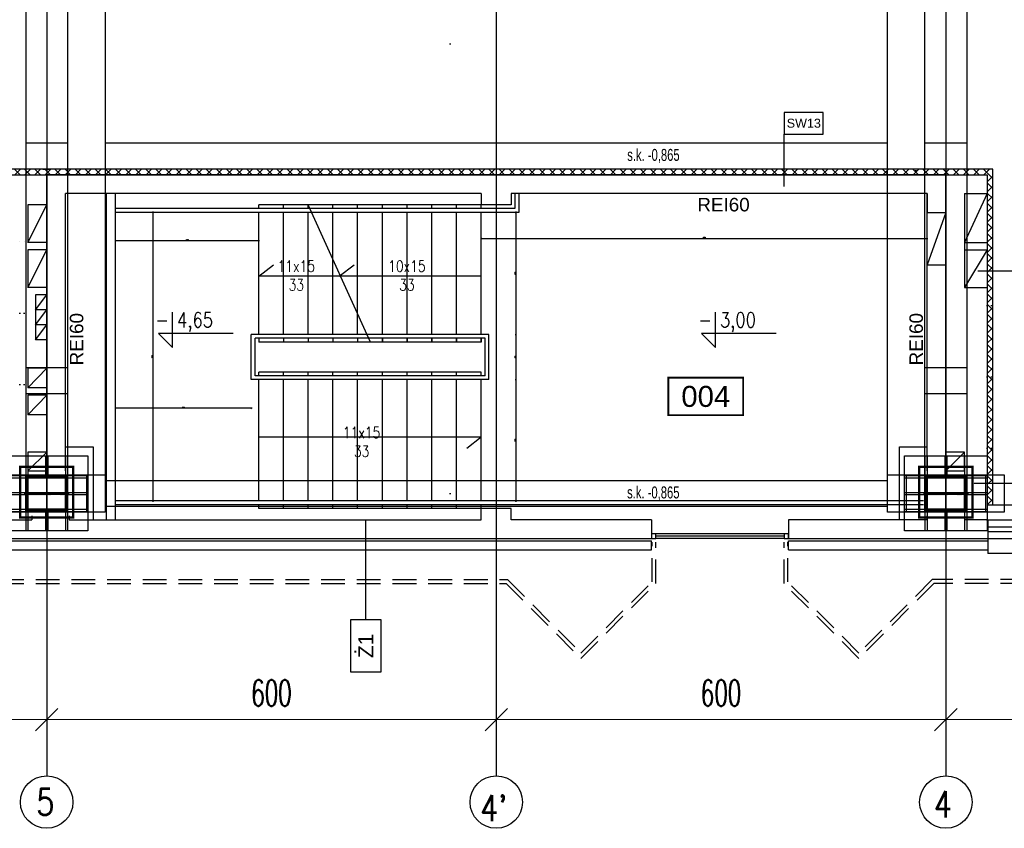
# Model space of a CAD drawing. Header units: centimetres. Extents: x -228435 to 46820, y -89367 to 152985.
# Tile 42 of 256: x -34900 to -21760, y 533 to 11321. Entities that reach past the tile are written whole.
import ezdxf
from ezdxf.enums import TextEntityAlignment as Align

# ---------------------------------------------------------------- set-up
doc = ezdxf.new("R2010")
doc.units = ezdxf.units.CM
doc.header["$LTSCALE"] = 50
doc.header["$PDMODE"] = 35
doc.header["$PDSIZE"] = 0.1
for name, pattern in [('Kondygnacja  -0_5$0$DOT2', [3.175, 0, -3.175]), ('Kondygnacja  -0_5$0$HIDDEN', [9.525, 6.35, -3.175]), ('Kondygnacja  -0_5$0$HIDDEN2', [4.7625, 3.175, -1.5875]), ('Osie rzutów$0$DASHDOT2', [12.7, 6.35, -3.175, 0, -3.175])]:
    doc.linetypes.add(name, pattern=pattern)
doc.layers.get('0').update_dxf_attribs({"color": 8})
doc.layers.get('DEFPOINTS').update_dxf_attribs({"color": 8})
for name, color, linetype in [('Kondygnacja  -0_5$0$ARCH_GK', 8, 'Continuous'), ('Kondygnacja  -0_5$0$ARCH_INFO_KOTY_WYSOKOŚCIOWE_IST', 8, 'Continuous'), ('Kondygnacja  -0_5$0$ARCH_INFO_ODPORNOŚĆ OGNIOWA', 8, 'Continuous'), ('Kondygnacja  -0_5$0$ARCH_INFO_OPISY_IST', 8, 'Continuous'), ('Kondygnacja  -0_5$0$ARCH_INFO_OPISY_PRZEGRODY', 8, 'Continuous'), ('Kondygnacja  -0_5$0$ARCH_INFO_OPISY_PRZEGRODY_IST', 8, 'Continuous'), ('Kondygnacja  -0_5$0$ARCH_INFO_SCHODY_IST', 8, 'Continuous'), ('Kondygnacja  -0_5$0$ARCH_KONSTR_POWYŻEJ RZUTU', 8, 'Kondygnacja  -0_5$0$HIDDEN'), ('Kondygnacja  -0_5$0$ARCH_KONSTR_POWYŻEJ RZUTU_IST', 8, 'Kondygnacja  -0_5$0$HIDDEN2'), ('Kondygnacja  -0_5$0$ARCH_KONSTRUKCJA_NIEWIDOCZNA', 8, 'Continuous'), ('Kondygnacja  -0_5$0$ARCH_MUROWANE_IST', 8, 'Continuous'), ('Kondygnacja  -0_5$0$ARCH_NIEWIDOK_IST', 8, 'Kondygnacja  -0_5$0$HIDDEN'), ('Kondygnacja  -0_5$0$ARCH_OKŁADZINA', 8, 'Continuous'), ('Kondygnacja  -0_5$0$ARCH_OTWORY_WENTYLACJA_IST', 8, 'Continuous'), ('Kondygnacja  -0_5$0$ARCH_POMOCNICZE', 8, 'Continuous'), ('Kondygnacja  -0_5$0$ARCH_SCHODY_IST', 8, 'Continuous'), ('Kondygnacja  -0_5$0$ARCH_SŁUPY', 8, 'Continuous'), ('Kondygnacja  -0_5$0$ARCH_WIDOK_IST', 8, 'Continuous'), ('Kondygnacja  -0_5$0$ARCH_WYBURZENIA', 8, 'Kondygnacja  -0_5$0$DOT2'), ('Kondygnacja  -0_5$0$ARCH_ŚLUSARKA_OKNA_IST', 8, 'Continuous'), ('Kondygnacja  -0_5$0$ARCH_ŻELBET_IST', 8, 'Continuous'), ('Osie rzutów$0$ARCH_INFO_OSIE_IST', 8, 'Osie rzutów$0$DASHDOT2'), ('Osie rzutów$0$ARCH_INFO_OSIE_OPISY_IST', 8, 'Continuous'), ('Pomieszczenia -05$0$ARCH_INFO_AREA_ETYKIETY_200', 8, 'Continuous')]:
    doc.layers.add(name, color=color, linetype=linetype)
doc.layers.add('Kondygnacja  -0_5$0$ARCH_INFO_WYMIARY', color=8, linetype='Continuous', lineweight=9)
doc.layers.add('Osie rzutów$0$ARCH_INFO_WYMIARY', color=8, linetype='Continuous', lineweight=9)
doc.styles.add('Kondygnacja  -0_5$0$Arial', font='ARIAL.TTF')
doc.styles.add('Kondygnacja  -0_5$0$BIKTS', font='bikromsw.shx', dxfattribs={"width": 0.8})
doc.styles.add('Kondygnacja  -0_5$0$Romans', font='Romans.shx', dxfattribs={"width": 0.7})
doc.styles.add('Kondygnacja  -0_5$0$ROMANS-50-CM', font='romans.shx', dxfattribs={"width": 0.8, "height": 10})
doc.styles.add('Kondygnacja  -0_5$0$Standard', font='txt')
doc.styles.add('Osie rzutów$0$ROMANS-250-CM', font='romans.shx', dxfattribs={"width": 0.8, "height": 50})
doc.styles.add('Osie rzutów$0$wymiary_cuprum', font='Romans.shx', dxfattribs={"width": 0.6})
doc.styles.add('Pomieszczenia -05$0$Arial', font='ARIAL.TTF')
doc.dimstyles.new('Kondygnacja  -0_5$0$ISO-25', dxfattribs={"dimtxt": 2.5, "dimasz": 2.5, "dimexe": 1.25, "dimexo": 0.625, "dimtad": 1, "dimtxsty": 'Kondygnacja  -0_5$0$Standard', "dimcen": 2.5, "dimadec": 0, "dimazin": 0, "dimtfac": 1, "dimtmove": 0, "dimatfit": 3, "dimfxl": 1, "dimarcsym": 0})
doc.dimstyles.new('Kondygnacja  -0_5$0$Wymiary 1-100', dxfattribs={"dimtxt": 12, "dimasz": 10, "dimexe": 5, "dimexo": 0, "dimgap": 4, "dimtad": 1, "dimrnd": 0.5, "dimzin": 12, "dimdsep": 46, "dimtxsty": 'Kondygnacja  -0_5$0$Romans', "dimblk": 'Kondygnacja  -0_5$0$_Oblique', "dimcen": 10, "dimdle": 10, "dimclrt": 55, "dimazin": 0, "dimtfac": 1, "dimtmove": 1, "dimatfit": 3, "dimfxl": 8, "dimfxlon": 1, "dimtolj": 1, "dimtzin": 0, "dimarcsym": 0})
doc.dimstyles.new('Osie rzutów$0$ARCH_ CT', dxfattribs={"dimtxt": 20, "dimasz": 20, "dimexe": 12, "dimexo": 20, "dimgap": 5, "dimtad": 1, "dimdec": 1, "dimrnd": 0.5, "dimzin": 9, "dimdsep": 46, "dimtxsty": 'Osie rzutów$0$wymiary_cuprum', "dimblk": 'Osie rzutów$0$_Oblique', "dimcen": 8, "dimdle": 12, "dimclrd": 256, "dimclre": 256, "dimclrt": 55, "dimadec": 1, "dimazin": 0, "dimtfac": 1, "dimtdec": 1, "dimtmove": 1, "dimatfit": 2, "dimldrblk": 'Osie rzutów$0$_Dot', "dimfxl": 50, "dimtolj": 1, "dimtzin": 0, "dimlwd": -1, "dimlwe": -1, "dimarcsym": 0})
pattern_1 = [(135, (5000, -9860), (-0.67351921, -0.67351921), [])]

# ---------------------------------------------------------------- blocks, each defined once
blk = doc.blocks.new('Osie rzutów$0$_Oblique')
at = {"color": 0, "linetype": 'ByBlock', "lineweight": -2}
blk.add_line((-0.5, -0.5), (0.5, 0.5), dxfattribs=at)
blk = doc.blocks.new('*D278')
at = {"layer": 'DEFPOINTS', "color": 0}
for p in [(9860, 4732.2), (10460, 4732.2), (10460, 4698.3)]:
    blk.add_point(p, dxfattribs=at)
at = {"layer": 'Osie rzutów$0$ARCH_INFO_WYMIARY'}
for p, q in [((9860, 4717.2), (9860, 4690.3)), ((10460, 4717.2), (10460, 4690.3)), ((9852, 4698.3), (10468, 4698.3))]:
    blk.add_line(p, q, dxfattribs=at)
at = {"layer": 'Osie rzutów$0$ARCH_INFO_WYMIARY', "xscale": 30, "yscale": 30, "zscale": 30, "rotation": 180}
blk.add_blockref('Osie rzutów$0$_Oblique', (9860, 4698.3), dxfattribs=at)
at = {"layer": 'Osie rzutów$0$ARCH_INFO_WYMIARY', "xscale": 30, "yscale": 30, "zscale": 30}
blk.add_blockref('Osie rzutów$0$_Oblique', (10460, 4698.3), dxfattribs=at)
at = {"layer": 'Osie rzutów$0$ARCH_INFO_WYMIARY', "color": 55, "insert": (10160, 4733.8), "char_height": 35, "attachment_point": 5, "style": 'Osie rzutów$0$wymiary_cuprum'}
blk.add_mtext('\\A1;600', dxfattribs=at)
blk = doc.blocks.new('Osie rzutów$0$_Dot')
at = {"color": 0, "linetype": 'ByBlock', "lineweight": -2}
blk.add_line((-0.5, 0), (-1, 0), dxfattribs=at)
at = {"color": 0, "linetype": 'ByBlock', "const_width": 0.5}
blk.add_lwpolyline([(-0.25, 0, 1), (0.25, 0, 1)], format="xyb", close=True, dxfattribs=at)
blk = doc.blocks.new('*D279')
at = {"layer": 'DEFPOINTS', "color": 0}
for p in [(9260, 4732.2), (9860, 4732.2), (9860, 4698.3)]:
    blk.add_point(p, dxfattribs=at)
at = {"layer": 'Osie rzutów$0$ARCH_INFO_WYMIARY'}
for p, q in [((9260, 4717.2), (9260, 4690.3)), ((9860, 4717.2), (9860, 4690.3)), ((9252, 4698.3), (9868, 4698.3))]:
    blk.add_line(p, q, dxfattribs=at)
at = {"layer": 'Osie rzutów$0$ARCH_INFO_WYMIARY', "xscale": 30, "yscale": 30, "zscale": 30, "rotation": 180}
blk.add_blockref('Osie rzutów$0$_Oblique', (9260, 4698.3), dxfattribs=at)
at = {"layer": 'Osie rzutów$0$ARCH_INFO_WYMIARY', "xscale": 30, "yscale": 30, "zscale": 30}
blk.add_blockref('Osie rzutów$0$_Oblique', (9860, 4698.3), dxfattribs=at)
at = {"layer": 'Osie rzutów$0$ARCH_INFO_WYMIARY', "color": 55, "insert": (9560, 4733.8), "char_height": 35, "attachment_point": 5, "style": 'Osie rzutów$0$wymiary_cuprum'}
blk.add_mtext('\\A1;600', dxfattribs=at)
blk = doc.blocks.new('*D280')
at = {"layer": 'DEFPOINTS', "color": 0}
for p in [(8660, 4732.2), (9260, 4732.2), (9260, 4698.3)]:
    blk.add_point(p, dxfattribs=at)
at = {"layer": 'Osie rzutów$0$ARCH_INFO_WYMIARY'}
for p, q in [((8660, 4717.2), (8660, 4690.3)), ((9260, 4717.2), (9260, 4690.3)), ((8652, 4698.3), (9268, 4698.3))]:
    blk.add_line(p, q, dxfattribs=at)
at = {"layer": 'Osie rzutów$0$ARCH_INFO_WYMIARY', "xscale": 30, "yscale": 30, "zscale": 30, "rotation": 180}
blk.add_blockref('Osie rzutów$0$_Oblique', (8660, 4698.3), dxfattribs=at)
at = {"layer": 'Osie rzutów$0$ARCH_INFO_WYMIARY', "xscale": 30, "yscale": 30, "zscale": 30}
blk.add_blockref('Osie rzutów$0$_Oblique', (9260, 4698.3), dxfattribs=at)
at = {"layer": 'Osie rzutów$0$ARCH_INFO_WYMIARY', "color": 55, "insert": (8960, 4733.8), "char_height": 35, "attachment_point": 5, "style": 'Osie rzutów$0$wymiary_cuprum'}
blk.add_mtext('\\A1;600', dxfattribs=at)
blk = doc.blocks.new('*D281')
at = {"layer": 'DEFPOINTS', "color": 0}
for p in [(8060, 4732.2), (8660, 4732.2), (8660, 4698.3)]:
    blk.add_point(p, dxfattribs=at)
at = {"layer": 'Osie rzutów$0$ARCH_INFO_WYMIARY'}
for p, q in [((8060, 4717.2), (8060, 4690.3)), ((8660, 4717.2), (8660, 4690.3)), ((8052, 4698.3), (8668, 4698.3))]:
    blk.add_line(p, q, dxfattribs=at)
at = {"layer": 'Osie rzutów$0$ARCH_INFO_WYMIARY', "xscale": 30, "yscale": 30, "zscale": 30, "rotation": 180}
blk.add_blockref('Osie rzutów$0$_Oblique', (8060, 4698.3), dxfattribs=at)
at = {"layer": 'Osie rzutów$0$ARCH_INFO_WYMIARY', "xscale": 30, "yscale": 30, "zscale": 30}
blk.add_blockref('Osie rzutów$0$_Oblique', (8660, 4698.3), dxfattribs=at)
at = {"layer": 'Osie rzutów$0$ARCH_INFO_WYMIARY', "color": 55, "insert": (8360, 4733.8), "char_height": 35, "attachment_point": 5, "style": 'Osie rzutów$0$wymiary_cuprum'}
blk.add_mtext('\\A1;600', dxfattribs=at)
blk = doc.blocks.new('Kondygnacja  -0_5$0$_Dot')
at = {"color": 0, "linetype": 'ByBlock', "lineweight": -2}
blk.add_line((-0.5, 0), (-1, 0), dxfattribs=at)
at = {"color": 0, "linetype": 'ByBlock', "const_width": 0.5}
blk.add_lwpolyline([(-0.25, 0, 1), (0.25, 0, 1)], format="xyb", close=True, dxfattribs=at)
blk = doc.blocks.new('Kondygnacja  -0_5$0$_Oblique')
at = {"color": 0, "linetype": 'ByBlock', "lineweight": -2}
blk.add_line((-0.5, -0.5), (0.5, 0.5), dxfattribs=at)
blk = doc.blocks.new('*D161')
at = {"layer": 'DEFPOINTS', "color": 0}
for p in [(-28740, 8750), (-28740, 7120), (-28278, 7120)]:
    blk.add_point(p, dxfattribs=at)
at = {"layer": 'Kondygnacja  -0_5$0$ARCH_INFO_WYMIARY', "color": 0, "lineweight": -2}
for p, q in [((-28286, 8750), (-28273, 8750)), ((-28278, 8760), (-28278, 7110)), ((-28286, 7120), (-28273, 7120))]:
    blk.add_line(p, q, dxfattribs=at)
at = {"layer": 'Kondygnacja  -0_5$0$ARCH_INFO_WYMIARY', "color": 0, "lineweight": -2, "xscale": 10, "yscale": 10, "zscale": 10}
for p, rotation in [((-28278, 8750), 90), ((-28278, 7120), 270)]:
    blk.add_blockref('Kondygnacja  -0_5$0$_Oblique', p, dxfattribs=dict(at, rotation=rotation))
at = {"layer": 'Kondygnacja  -0_5$0$ARCH_INFO_WYMIARY', "color": 55, "insert": (-28288, 7935), "char_height": 12, "attachment_point": 5, "rotation": 90, "style": 'Kondygnacja  -0_5$0$Romans'}
blk.add_mtext('\\A1;1630', dxfattribs=at)
blk = doc.blocks.new('*D162')
at = {"layer": 'DEFPOINTS', "color": 0}
for p in [(-28740, 7120), (-28740, 6520), (-28278, 6520)]:
    blk.add_point(p, dxfattribs=at)
at = {"layer": 'Kondygnacja  -0_5$0$ARCH_INFO_WYMIARY', "color": 0, "lineweight": -2}
for p, q in [((-28286, 7120), (-28273, 7120)), ((-28278, 7130), (-28278, 6510)), ((-28286, 6520), (-28273, 6520))]:
    blk.add_line(p, q, dxfattribs=at)
at = {"layer": 'Kondygnacja  -0_5$0$ARCH_INFO_WYMIARY', "color": 0, "lineweight": -2, "xscale": 10, "yscale": 10, "zscale": 10}
for p, rotation in [((-28278, 7120), 90), ((-28278, 6520), 270)]:
    blk.add_blockref('Kondygnacja  -0_5$0$_Oblique', p, dxfattribs=dict(at, rotation=rotation))
at = {"layer": 'Kondygnacja  -0_5$0$ARCH_INFO_WYMIARY', "color": 55, "insert": (-28288, 6820), "char_height": 12, "attachment_point": 5, "rotation": 90, "style": 'Kondygnacja  -0_5$0$Romans'}
blk.add_mtext('\\A1;600', dxfattribs=at)
blk = doc.blocks.new('*D163')
at = {"layer": 'DEFPOINTS', "color": 0}
for p in [(-28740, 6520), (-28740, 4900), (-28278, 4900)]:
    blk.add_point(p, dxfattribs=at)
at = {"layer": 'Kondygnacja  -0_5$0$ARCH_INFO_WYMIARY', "color": 0, "lineweight": -2}
for p, q in [((-28286, 6520), (-28273, 6520)), ((-28278, 6530), (-28278, 4890)), ((-28286, 4900), (-28273, 4900))]:
    blk.add_line(p, q, dxfattribs=at)
at = {"layer": 'Kondygnacja  -0_5$0$ARCH_INFO_WYMIARY', "color": 0, "lineweight": -2, "xscale": 10, "yscale": 10, "zscale": 10}
for p, rotation in [((-28278, 6520), 90), ((-28278, 4900), 270)]:
    blk.add_blockref('Kondygnacja  -0_5$0$_Oblique', p, dxfattribs=dict(at, rotation=rotation))
at = {"layer": 'Kondygnacja  -0_5$0$ARCH_INFO_WYMIARY', "color": 55, "insert": (-28288, 5710), "char_height": 12, "attachment_point": 5, "rotation": 90, "style": 'Kondygnacja  -0_5$0$Romans'}
blk.add_mtext('\\A1;1620', dxfattribs=at)
blk = doc.blocks.new('*D165')
at = {"layer": 'DEFPOINTS', "color": 0}
for p in [(-28740, 8750), (-22790, 8403), (-22790, 5375)]:
    blk.add_point(p, dxfattribs=at)
at = {"layer": 'Kondygnacja  -0_5$0$ARCH_INFO_WYMIARY', "color": 0, "lineweight": -2}
for p, q in [((-28740, 8411), (-28740, 8398)), ((-28750, 8403), (-22780, 8403)), ((-22790, 8395), (-22790, 8408))]:
    blk.add_line(p, q, dxfattribs=at)
at = {"layer": 'Kondygnacja  -0_5$0$ARCH_INFO_WYMIARY', "color": 0, "lineweight": -2, "xscale": 10, "yscale": 10, "zscale": 10, "rotation": 180}
blk.add_blockref('Kondygnacja  -0_5$0$_Oblique', (-28740, 8403), dxfattribs=at)
at = {"layer": 'Kondygnacja  -0_5$0$ARCH_INFO_WYMIARY', "color": 0, "lineweight": -2, "xscale": 10, "yscale": 10, "zscale": 10}
blk.add_blockref('Kondygnacja  -0_5$0$_Oblique', (-22790, 8403), dxfattribs=at)
at = {"layer": 'Kondygnacja  -0_5$0$ARCH_INFO_WYMIARY', "color": 55, "insert": (-25765, 8413), "char_height": 12, "attachment_point": 5, "style": 'Kondygnacja  -0_5$0$Romans'}
blk.add_mtext('\\A1;5950', dxfattribs=at)
blk = doc.blocks.new('*D166')
at = {"layer": 'DEFPOINTS', "color": 0}
for p in [(-33620, 8750), (-31710, 8750), (-33620, 8371)]:
    blk.add_point(p, dxfattribs=at)
at = {"layer": 'Kondygnacja  -0_5$0$ARCH_INFO_WYMIARY', "color": 0, "lineweight": -2}
for p, q in [((-31700, 8371), (-33630, 8371)), ((-33620, 8379), (-33620, 8366)), ((-31710, 8379), (-31710, 8366))]:
    blk.add_line(p, q, dxfattribs=at)
at = {"layer": 'Kondygnacja  -0_5$0$ARCH_INFO_WYMIARY', "color": 0, "lineweight": -2, "xscale": 10, "yscale": 10, "zscale": 10, "rotation": 180}
blk.add_blockref('Kondygnacja  -0_5$0$_Oblique', (-33620, 8371), dxfattribs=at)
at = {"layer": 'Kondygnacja  -0_5$0$ARCH_INFO_WYMIARY', "color": 0, "lineweight": -2, "xscale": 10, "yscale": 10, "zscale": 10}
blk.add_blockref('Kondygnacja  -0_5$0$_Oblique', (-31710, 8371), dxfattribs=at)
at = {"layer": 'Kondygnacja  -0_5$0$ARCH_INFO_WYMIARY', "color": 55, "insert": (-32665, 8381), "char_height": 12, "attachment_point": 5, "style": 'Kondygnacja  -0_5$0$Romans'}
blk.add_mtext('\\A1;1910', dxfattribs=at)
blk = doc.blocks.new('*D106')
at = {"layer": 'DEFPOINTS', "color": 0}
for p in [(-33514, 8750), (-33514, 4900), (-33121, 4900)]:
    blk.add_point(p, dxfattribs=at)
at = {"layer": 'Kondygnacja  -0_5$0$ARCH_INFO_WYMIARY', "color": 0, "lineweight": -2}
for p, q in [((-33129, 8750), (-33116, 8750)), ((-33121, 8760), (-33121, 4890)), ((-33129, 4900), (-33116, 4900))]:
    blk.add_line(p, q, dxfattribs=at)
at = {"layer": 'Kondygnacja  -0_5$0$ARCH_INFO_WYMIARY', "color": 0, "lineweight": -2, "xscale": 10, "yscale": 10, "zscale": 10}
for p, rotation in [((-33121, 8750), 90), ((-33121, 4900), 270)]:
    blk.add_blockref('Kondygnacja  -0_5$0$_Oblique', p, dxfattribs=dict(at, rotation=rotation))
at = {"layer": 'Kondygnacja  -0_5$0$ARCH_INFO_WYMIARY', "color": 55, "insert": (-33131, 6825), "char_height": 12, "attachment_point": 5, "rotation": 90, "style": 'Kondygnacja  -0_5$0$Romans'}
blk.add_mtext('\\A1;3850', dxfattribs=at)
blk = doc.blocks.new('*D113')
at = {"layer": 'DEFPOINTS', "color": 0}
for p in [(-33620, 6516), (-31809, 6516), (-33620, 6137)]:
    blk.add_point(p, dxfattribs=at)
at = {"layer": 'Kondygnacja  -0_5$0$ARCH_INFO_WYMIARY', "color": 0, "lineweight": -2}
for p, q in [((-31799, 6137), (-33630, 6137)), ((-33620, 6145), (-33620, 6132)), ((-31809, 6145), (-31809, 6132))]:
    blk.add_line(p, q, dxfattribs=at)
at = {"layer": 'Kondygnacja  -0_5$0$ARCH_INFO_WYMIARY', "color": 0, "lineweight": -2, "xscale": 10, "yscale": 10, "zscale": 10, "rotation": 180}
blk.add_blockref('Kondygnacja  -0_5$0$_Oblique', (-33620, 6137), dxfattribs=at)
at = {"layer": 'Kondygnacja  -0_5$0$ARCH_INFO_WYMIARY', "color": 0, "lineweight": -2, "xscale": 10, "yscale": 10, "zscale": 10}
blk.add_blockref('Kondygnacja  -0_5$0$_Oblique', (-31809, 6137), dxfattribs=at)
at = {"layer": 'Kondygnacja  -0_5$0$ARCH_INFO_WYMIARY', "color": 55, "insert": (-32715, 6147), "char_height": 12, "attachment_point": 5, "style": 'Kondygnacja  -0_5$0$Romans'}
blk.add_mtext('\\A1;1811', dxfattribs=at)
blk = doc.blocks.new('Kondygnacja  -0_5$0$A$C2408012F')
at = {"layer": 'Kondygnacja  -0_5$0$ARCH_ŻELBET_IST', "ltscale": 4}
for p, q in [((8640, 4970), (8640, 4965)), ((8690, 4970), (8690, 4965)), ((8604, 4965), (8640, 4965)), ((8690, 4965), (9240, 4965)), ((8604, 4940), (9467, 4940)), ((8604, 4937), (9467, 4937)), ((8604, 4925), (9467, 4925))]:
    blk.add_line(p, q, dxfattribs=at)
blk = doc.blocks.new('Kondygnacja  -0_5$0$słup 100x110')
at = {"layer": 'Kondygnacja  -0_5$0$ARCH_SŁUPY', "lineweight": 30}
h = blk.add_hatch(dxfattribs=at)
h.set_pattern_fill('ANSI31', color=256, scale=0.3, angle=90, style=0)
h.set_pattern_definition(pattern_1)
h.paths.add_polyline_path([(25, 25), (25, 28), (-25, 28), (-25, 25)])
h = blk.add_hatch(dxfattribs=at)
h.set_pattern_fill('ANSI31', color=256, scale=0.3, angle=90, style=0)
h.set_pattern_definition(pattern_1)
h.paths.add_polyline_path([(-21, 25), (-24, 25), (-24, -25), (-21, -25)])
h = blk.add_hatch(dxfattribs=at)
h.set_pattern_fill('ANSI31', color=256, scale=0.3, angle=90, style=0)
h.set_pattern_definition(pattern_1)
h.paths.add_polyline_path([(1.5, 25), (-1.5, 25), (-1.5, -25), (1.5, -25)])
h = blk.add_hatch(dxfattribs=at)
h.set_pattern_fill('ANSI31', color=256, scale=0.3, angle=90, style=0)
h.set_pattern_definition(pattern_1)
h.paths.add_polyline_path([(24, 25), (21, 25), (21, -25), (24, -25)])
h = blk.add_hatch(dxfattribs=at)
h.set_pattern_fill('ANSI31', color=256, scale=0.3, angle=90, style=0)
h.set_pattern_definition(pattern_1)
h.paths.add_polyline_path([(25, -28), (25, -25), (-25, -25), (-25, -28)])
at = {"layer": 'Kondygnacja  -0_5$0$ARCH_KONSTRUKCJA_NIEWIDOCZNA'}
blk.add_lwpolyline([(-50, 55), (50, 55), (50, -55), (-50, -55)], close=True, dxfattribs=at)
for points in [[(-24, 28), (-24, 55)], [(-21, 28), (-21, 55)], [(-1.5, 28), (-1.5, 55)], [(1.5, 28), (1.5, 55)], [(21, 28), (21, 55)], [(24, 28), (24, 55)], [(-50, 28), (-25, 28)], [(25, 28), (50, 28)], [(-50, 25), (-25, 25)], [(25, 25), (50, 25)], [(-50, 1.5), (-24, 1.5)], [(24, 1.5), (50, 1.5)], [(-50, -1.5), (-24, -1.5)], [(24, -1.5), (50, -1.5)], [(-50, -25), (-25, -25)], [(25, -25), (50, -25)], [(-50, -28), (-25, -28)], [(-24, -55), (-24, -28)], [(-21, -55), (-21, -28)], [(-1.5, -55), (-1.5, -28)], [(1.5, -55), (1.5, -28)], [(21, -55), (21, -28)], [(24, -55), (24, -28)], [(25, -28), (50, -28)]]:
    blk.add_lwpolyline(points, dxfattribs=at)
at = {"layer": 'Kondygnacja  -0_5$0$ARCH_SŁUPY', "lineweight": 30}
for p, q in [((-1.5, -25), (-1.5, 25)), ((1.5, 25), (1.5, -25))]:
    blk.add_line(p, q, dxfattribs=at)
at = {"layer": 'Kondygnacja  -0_5$0$ARCH_SŁUPY', "const_width": 3}
blk.add_lwpolyline([(-35.5, -35.5), (-35.5, 35.5), (32, 35.5), (32, -35.5)], close=True, dxfattribs=at)
at = {"layer": 'Kondygnacja  -0_5$0$ARCH_SŁUPY', "lineweight": 30}
for points in [[(-25, 25), (-25, 28), (25, 28), (25, 25)], [(-25, -28), (-25, -25), (25, -25), (25, -28)]]:
    blk.add_lwpolyline(points, close=True, dxfattribs=at)
for points in [[(-24, 25), (-24, -25)], [(-21, -25), (-21, 25)], [(21, 25), (21, -25)], [(24, -25), (24, 25)]]:
    blk.add_lwpolyline(points, dxfattribs=at)
blk = doc.blocks.new('Kondygnacja  -0_5$0$konstrukcja istniejąca -0.5')
at = {"layer": 'Kondygnacja  -0_5$0$ARCH_KONSTR_POWYŻEJ RZUTU_IST', "ltscale": 10}
for p, q in [((8632, 6175), (8632, 5025)), ((8738, 5017.5), (9781.5, 5017.5)), ((9781.5, 4982.5), (8738, 4982.5))]:
    blk.add_line(p, q, dxfattribs=at)
for points in [[(8688, 6175), (8688, 5025)], [(8738, 6175), (8738, 5025)], [(9782, 5025), (9782, 6175)], [(9832, 5025), (9832, 6175)], [(9888, 6175), (9888, 5025)], [(8632, 5467.9), (8688, 5467.9)], [(8738, 5467.9), (9782, 5467.9)], [(9832, 5467.9), (9888, 5467.9)], [(8688, 5432.9), (8632, 5432.9)], [(9782, 5432.9), (8738, 5432.9)], [(9888, 5432.9), (9832, 5432.9)], [(8632, 5167.9), (8688, 5167.9)], [(9832, 5167.9), (9888, 5167.9)], [(8688, 5132.9), (8632, 5132.9)], [(9888, 5132.9), (9832, 5132.9)], [(8738, 4975), (8582, 4975), (8582, 5025), (8738, 5025), (8738, 4975)], [(9938, 4975), (9782, 4975), (9782, 5025), (9938, 5025), (9938, 4975)]]:
    blk.add_lwpolyline(points, dxfattribs=at)
at = {"layer": 'Kondygnacja  -0_5$0$ARCH_KONSTR_POWYŻEJ RZUTU_IST', "ltscale": 10, "elevation": 0}
for points in [[(8713, 5025), (8713, 4975)], [(9807, 5025), (9807, 4975)], [(9913, 5025), (9913, 4975)]]:
    blk.add_lwpolyline(points, dxfattribs=at)
at = {"layer": 'Kondygnacja  -0_5$0$ARCH_KONSTR_POWYŻEJ RZUTU_IST', "style": 'Kondygnacja  -0_5$0$BIKTS', "width": 0.7}
for p in [(9434.8, 5443.7), (9434.6, 4993.4)]:
    blk.add_text('s.k. -0,865', height=16, dxfattribs=at).set_placement(p)
blk = doc.blocks.new('Pomieszczenia -05$0$etykieta_numer')
at = {"color": 0, "linetype": 'ByBlock', "const_width": 2.44}
blk.add_lwpolyline([(-50, -50), (-50, 0), (50, 0), (50, -50)], close=True, dxfattribs=at)
at = {"color": 0, "linetype": 'ByBlock', "style": 'Pomieszczenia -05$0$Arial'}
blk.add_attdef('AECAREA:NUMBER', text='', height=28, dxfattribs=at).set_placement((0, -25), align=Align.MIDDLE)
blk = doc.blocks.new('Osie rzutów')
at = {"layer": 'Osie rzutów$0$ARCH_INFO_OSIE_IST', "ltscale": 10}
for p, q in [((8660, 12510), (8660, 4623.26)), ((9260, 12510), (9260, 4623.26)), ((9860, 12510), (9860, 4623.26)), ((4436.04, 5600), (15156.54, 5600)), ((8660, 4970), (8660, 5030)), ((9860, 4970), (9860, 5030)), ((4436.04, 5000), (15156.54, 5000)), ((8690, 5000), (8630, 5000)), ((9890, 5000), (9830, 5000))]:
    blk.add_line(p, q, dxfattribs=at)
at = {"layer": 'Osie rzutów$0$ARCH_INFO_OSIE_OPISY_IST'}
for centre in [(8660, 4588.26), (9260, 4588.26), (9860, 4588.26)]:
    blk.add_circle(centre, 35, dxfattribs=at)
at = {"layer": 'Osie rzutów$0$ARCH_INFO_OSIE_OPISY_IST', "style": 'Osie rzutów$0$ROMANS-250-CM', "width": 0.8}
for s, p in [('5', (8646.23, 4570.86)), ("4'", (9238.54, 4562.69)), ('4', (9844.03, 4567.67))]:
    blk.add_text(s, height=35, dxfattribs=at).set_placement(p)
at = {"layer": 'Osie rzutów$0$ARCH_INFO_WYMIARY'}
for base, p1, p2, picture, middle in [((8660, 4698.26), (8060, 4732.19), (8660, 4732.19), '*D281', (8360, 4733.76)), ((9260, 4698.26), (8660, 4732.19), (9260, 4732.19), '*D280', (8960, 4733.76)), ((9860, 4698.26), (9260, 4732.19), (9860, 4732.19), '*D279', (9560, 4733.76)), ((10460, 4698.26), (9860, 4732.19), (10460, 4732.19), '*D278', (10160, 4733.76))]:
    dim = blk.add_linear_dim(base=base, p1=p1, p2=p2, dimstyle='Osie rzutów$0$ARCH_ CT', override={"dimtxt": 35, "dimasz": 30, "dimexe": 8, "dimexo": 15, "dimgap": 18, "dimdle": 8}, dxfattribs=at)
    dim.commit()
    dim.dimension.update_dxf_attribs({"geometry": picture, "text_midpoint": middle})

msp = doc.modelspace()

# ---------------------------------------------------------------- hatches: boundary and pattern name
at = {"layer": 'Kondygnacja  -0_5$0$ARCH_GK', "linetype": 'Continuous', "lineweight": -3}
h = msp.add_hatch(dxfattribs=at)
h.set_pattern_fill('ANSI37', color=256, scale=30, angle=-360, style=0)
h.set_pattern_definition([(45, (-121140, -45000), (-67.35192, 67.35192), []), (135, (-121140, -45000), (-67.35192, -67.35192), [])])
h.paths.add_polyline_path([(-21990, 9250), (-21915, 9325), (-35165, 9325), (-35090, 9250)], flags=0)
h = msp.add_hatch(dxfattribs=at)
h.set_pattern_fill('ANSI37', color=256, scale=30, angle=-360, style=0)
h.set_pattern_definition([(45, (-121140, -45000), (-67.35192, 67.35192), []), (135, (-121140, -45000), (-67.35192, -67.35192), [])])
h.paths.add_polyline_path([(-21915, 9325), (-21990, 9250), (-21990, 4850), (-21915, 4850)], flags=0)

# ---------------------------------------------------------------- linework, layer by layer
for p, q in [((-21915, 9325), (-35165, 9325)), ((-35090, 9250), (-21990, 9250)), ((-34590, 9325), (-34490, 9325)), ((-21990, 9250), (-21990, 4850)), ((-21915, 4850), (-21915, 9325)), ((-21990, 4850), (-21915, 4850))]:
    msp.add_line(p, q, dxfattribs=at)
at = {"layer": 'Kondygnacja  -0_5$0$ARCH_INFO_KOTY_WYSOKOŚCIOWE_IST'}
for points in [[(-32049.179, 7135.963), (-33046.363, 7135.963), (-32858.863, 6948.463), (-32858.863, 7416.896)], [(-24803.719, 7135.963), (-25800.903, 7135.963), (-25613.403, 6948.463), (-25613.403, 7416.896)]]:
    msp.add_lwpolyline(points, dxfattribs=at)
at = {"layer": 'Kondygnacja  -0_5$0$ARCH_INFO_OPISY_IST'}
for p, q in [((-31710, 7900), (-31512.314, 8052.368)), ((-30634.944, 7900), (-30437.257, 8052.368)), ((-28740, 7900), (-31710, 7900)), ((-28740, 5750), (-31710, 5750)), ((-28740, 5750), (-28934.183, 5600.333))]:
    msp.add_line(p, q, dxfattribs=at)
at = {"layer": 'Kondygnacja  -0_5$0$ARCH_INFO_OPISY_PRZEGRODY'}
msp.add_lwpolyline([(-24695.649, 9795.577), (-24175.649, 9795.577), (-24175.649, 10083.577), (-24695.649, 10083.577), (-24695.649, 9795.577)], close=True, dxfattribs=at)
for points in [[(-24695.649, 9097.309), (-24695.649, 9795.577)], [(-21446.08, 7967.773), (-22112.444, 7967.773)]]:
    msp.add_lwpolyline(points, dxfattribs=at)
at = {"layer": 'Kondygnacja  -0_5$0$ARCH_INFO_OPISY_PRZEGRODY_IST'}
msp.add_lwpolyline([(-30281.62, 3317.07), (-30081.62, 3317.07), (-30081.62, 2617.07), (-30481.62, 2617.07), (-30481.62, 3317.07), (-30281.62, 3317.07), (-30281.62, 4650)], dxfattribs=at)
at = {"layer": 'Kondygnacja  -0_5$0$ARCH_MUROWANE_IST', "ltscale": 4}
for p, q in [((-33740, 4650), (-33740, 9000)), ((-33620, 4650), (-33620, 9000)), ((-34540, 5550), (-34790, 5550)), ((-34790, 5300), (-34540, 5550)), ((-34790, 5550), (-34790, 5300)), ((-34540, 5300), (-34540, 5550)), ((-22290, 5550), (-22540, 5550)), ((-22540, 5300), (-22290, 5550)), ((-22290, 5300), (-22290, 5550)), ((-34790, 5300), (-34540, 5300)), ((-22540, 5300), (-22290, 5300)), ((-35100, 4370), (-26470, 4370)), ((-24640, 4370), (-21980, 4370)), ((-35100, 4250), (-26470, 4250)), ((-24640, 4250), (-21980, 4250))]:
    msp.add_line(p, q, dxfattribs=at)
for points in [[(-26470, 4250), (-26470, 4370)], [(-24639.66, 4250), (-24639.66, 4370)]]:
    msp.add_lwpolyline(points, dxfattribs=at)
at = {"layer": 'Kondygnacja  -0_5$0$ARCH_NIEWIDOK_IST', "ltscale": 4}
for p, q in [((-21980, 4650), (-19100, 4650)), ((-21980, 4400), (-19100, 4400))]:
    msp.add_line(p, q, dxfattribs=at)
at = {"layer": 'Kondygnacja  -0_5$0$ARCH_NIEWIDOK_IST'}
for points in [[(-39925.355, 3800), (-28410, 3799.984), (-27410, 2799.984), (-26410, 3799.984), (-26410, 4349.984)], [(-39925.355, 3850), (-28389.289, 3849.984), (-27410, 2870.695), (-26460, 3820.695), (-26460, 4349.984)], [(-10540, 3800.015), (-22700, 3799.984), (-23700, 2799.984), (-24700, 3799.984), (-24700, 4349.984)], [(-10540, 3850), (-22720.711, 3849.984), (-23700, 2870.695), (-24650, 3820.695), (-24650, 4349.984)]]:
    msp.add_lwpolyline(points, dxfattribs=at)
at = {"layer": 'Kondygnacja  -0_5$0$ARCH_OKŁADZINA'}
for points in [[(-34290, 5620), (-33920, 5620), (-33920, 4650)], [(-23160, 4650), (-23160, 5620), (-22790, 5620)]]:
    msp.add_lwpolyline(points, dxfattribs=at)
at = {"layer": 'Kondygnacja  -0_5$0$ARCH_OTWORY_WENTYLACJA_IST'}
for p, q in [((-34540, 7650), (-34690, 7650)), ((-34690, 7650), (-34690, 7050)), ((-34690, 7450), (-34540, 7650)), ((-34540, 7450), (-34690, 7450)), ((-34690, 7250), (-34540, 7450)), ((-34540, 7250), (-34690, 7250)), ((-34690, 7050), (-34540, 7250)), ((-34540, 7050), (-34690, 7050))]:
    msp.add_line(p, q, dxfattribs=at)
at = {"layer": 'Kondygnacja  -0_5$0$ARCH_SCHODY_IST'}
for p, q in [((-28290, 9000), (-28290, 8800)), ((-28240, 9000), (-28240, 8750)), ((-28740, 8850), (-31710, 8850)), ((-31710, 8800), (-31710, 8850)), ((-31380, 8800), (-31380, 8850)), ((-30219.887, 7020), (-31050, 8850)), ((-31050, 8800), (-31050, 8850)), ((-30720, 8800), (-30720, 8850)), ((-30390, 8800), (-30390, 8850)), ((-30060, 8800), (-30060, 8850)), ((-29730, 8800), (-29730, 8850)), ((-29400, 8800), (-29400, 8850)), ((-29070, 8800), (-29070, 8850)), ((-28740, 8800), (-28740, 8850)), ((-28290, 8800), (-33620, 8800)), ((-28240, 8750), (-33620, 8750)), ((-31710, 7120), (-31710, 8750)), ((-31380, 7120), (-31380, 8750)), ((-31050, 7120), (-31050, 8750)), ((-30720, 7120), (-30720, 8750)), ((-30390, 7120), (-30390, 8750)), ((-30060, 7120), (-30060, 8750)), ((-29730, 7120), (-29730, 8750)), ((-29400, 7120), (-29400, 8750)), ((-29070, 7120), (-29070, 8750)), ((-28740, 7120), (-28740, 8750)), ((-28640, 7120), (-31809.108, 7120)), ((-31809.108, 6520), (-31809.108, 7120)), ((-28640, 6520), (-28640, 7120)), ((-28690, 7070), (-31759.108, 7070)), ((-31759.108, 6570), (-31759.108, 7070)), ((-31710, 7070), (-31710, 7020)), ((-31710, 7070), (-31710, 7020)), ((-28740, 7020), (-31710, 7020)), ((-31709.108, 7070), (-31709.108, 7020)), ((-29217.274, 7020), (-31709.108, 7020)), ((-31380, 7070), (-31380, 7020)), ((-31050, 7070), (-31050, 7020)), ((-30720, 7070), (-30720, 7020)), ((-30390, 7070), (-30390, 7020)), ((-30060, 7020), (-30060, 7070)), ((-30060, 7070), (-30060, 7020)), ((-29730, 7020), (-29730, 7070)), ((-29730, 7070), (-29730, 7020)), ((-29400, 7020), (-29400, 7070)), ((-29400, 7070), (-29400, 7020)), ((-28740, 7020), (-29217.274, 7020)), ((-29070, 7020), (-29070, 7070)), ((-29070, 7070), (-29070, 7020)), ((-28740, 7020), (-28740, 7070)), ((-28740, 7070), (-28740, 7020)), ((-28690, 6570), (-28690, 7070)), ((-31710, 6570), (-31710, 6620)), ((-29217.274, 6620), (-31709.108, 6620)), ((-31709.108, 6570), (-31709.108, 6620)), ((-31380, 6570), (-31380, 6620)), ((-31050, 6570), (-31050, 6620)), ((-30720, 6570), (-30720, 6620)), ((-30390, 6570), (-30390, 6620)), ((-30060, 6570), (-30060, 6620)), ((-29730, 6570), (-29730, 6620)), ((-29400, 6570), (-29400, 6620)), ((-28740, 6620), (-29217.274, 6620)), ((-29070, 6570), (-29070, 6620)), ((-28740, 6570), (-28740, 6620)), ((-28640, 6520), (-31809.108, 6520)), ((-28690, 6570), (-31759.108, 6570)), ((-31710, 4900), (-31710, 6520)), ((-31380, 4900), (-31380, 6520)), ((-31050, 4900), (-31050, 6520)), ((-30720, 4900), (-30720, 6520)), ((-30390, 4900), (-30390, 6520)), ((-30060, 4900), (-30060, 6520)), ((-29730, 4900), (-29730, 6520)), ((-29400, 4900), (-29400, 6520)), ((-29070, 4900), (-29070, 6520)), ((-28740, 4900), (-28740, 6520)), ((-22840, 4900), (-33620, 4900)), ((-22840, 4850), (-33620, 4850)), ((-31710, 4800), (-31710, 4850)), ((-28740, 4800), (-31710, 4800)), ((-31380, 4800), (-31380, 4850)), ((-31050, 4800), (-31050, 4850)), ((-30720, 4800), (-30720, 4850)), ((-30390, 4800), (-30390, 4850)), ((-30060, 4800), (-30060, 4850)), ((-29730, 4800), (-29730, 4850)), ((-29400, 4800), (-29400, 4850)), ((-29070, 4800), (-29070, 4850)), ((-28740, 4800), (-28740, 4850))]:
    msp.add_line(p, q, dxfattribs=at)
at = {"layer": 'Kondygnacja  -0_5$0$ARCH_WIDOK_IST'}
for p, q in [((-21930, 4850), (-19100, 4850)), ((-19100, 4200), (-21980, 4200))]:
    msp.add_line(p, q, dxfattribs=at)
at = {"layer": 'Kondygnacja  -0_5$0$ARCH_WYBURZENIA', "ltscale": 6}
for p, q in [((-34900, 5500), (-34900, 9310)), ((-34140, 9310), (-34900, 9310)), ((-34840, 5500), (-34840, 9250)), ((-34140, 9250), (-34840, 9250)), ((-34140, 9250), (-34140, 9310)), ((-22940, 9250), (-22940, 9310)), ((-22940, 9310), (-21930, 9310)), ((-22540, 9250), (-21990, 9250)), ((-21990, 4650), (-21990, 9250)), ((-21930, 4650), (-21930, 9310))]:
    msp.add_line(p, q, dxfattribs=at)
at = {"layer": 'Kondygnacja  -0_5$0$ARCH_ŚLUSARKA_OKNA_IST'}
for p, q in [((-19100, 4550), (-21980, 4550)), ((-19100, 4490), (-21980, 4490)), ((-24700, 4460), (-26410, 4460)), ((-26410, 4435), (-24700, 4435)), ((-24700, 4400), (-26410, 4400))]:
    msp.add_line(p, q, dxfattribs=at)
for points in [[(-26470, 4400), (-26410, 4400), (-26410, 4460), (-26470, 4460)], [(-24700, 4400), (-24640, 4400), (-24640, 4460), (-24700, 4460)]]:
    msp.add_lwpolyline(points, close=True, dxfattribs=at)
at = {"layer": 'Kondygnacja  -0_5$0$ARCH_ŻELBET_IST', "ltscale": 4}
for p, q in [((-34540, 5300), (-34540, 9250)), ((-22540, 9250), (-34540, 9250)), ((-22540, 5300), (-22540, 9250)), ((-34290, 5300), (-34290, 9000)), ((-28740, 9000), (-34290, 9000)), ((-28740, 9000), (-28740, 8850)), ((-28740, 9000), (-28740, 8850)), ((-22790, 9000), (-28340, 9000)), ((-28340, 9000), (-28340, 8850)), ((-28340, 9000), (-28340, 8850)), ((-22790, 9000), (-22790, 8750)), ((-22790, 5300), (-22790, 9000)), ((-22290, 9000), (-21990, 9000)), ((-22290, 9000), (-22290, 7750)), ((-21990, 9000), (-22290, 8350)), ((-34540, 8850), (-34790, 8850)), ((-34790, 8350), (-34540, 8850)), ((-34790, 8850), (-34790, 8350)), ((-28340, 8850), (-28740, 8850)), ((-28340, 8850), (-28740, 8850)), ((-22790, 8750), (-22540, 8750)), ((-22540, 8750), (-22790, 8050)), ((-34540, 8350), (-34790, 8350)), ((-22290, 8350), (-21990, 8350)), ((-34540, 8250), (-34790, 8250)), ((-34790, 7750), (-34540, 8250)), ((-34790, 8250), (-34790, 7750)), ((-22290, 8250), (-21990, 8250)), ((-21990, 8250), (-22290, 7750)), ((-22790, 8050), (-22540, 8050)), ((-34540, 7750), (-34790, 7750)), ((-22290, 7750), (-21990, 7750)), ((-34540, 6670), (-34790, 6670)), ((-34790, 6410), (-34540, 6670)), ((-34790, 6670), (-34790, 6410)), ((-34540, 6410), (-34790, 6410)), ((-34540, 6310), (-34790, 6310)), ((-34790, 6050), (-34540, 6310)), ((-34790, 6310), (-34790, 6050)), ((-34540, 6050), (-34790, 6050)), ((-28740, 4650), (-28740, 4800)), ((-28340, 4800), (-28740, 4800)), ((-28340, 4800), (-28740, 4800)), ((-28340, 4650), (-28340, 4800)), ((-35100, 4650), (-34740, 4650)), ((-34740, 4700), (-34740, 4650)), ((-34240, 4700), (-34240, 4650)), ((-34240, 4650), (-28740, 4650)), ((-26470, 4650), (-28340, 4650)), ((-26470, 4650), (-26470, 4400)), ((-24640, 4650), (-24640, 4400)), ((-22790, 4650), (-24640, 4650)), ((-22790, 4650), (-22790, 4700)), ((-22290, 4700), (-22290, 4650)), ((-21980, 4650), (-22290, 4650)), ((-21980, 4650), (-21980, 4200)), ((-35100, 4400), (-26470, 4400)), ((-24640, 4400), (-21980, 4400))]:
    msp.add_line(p, q, dxfattribs=at)

# ---------------------------------------------------------------- block references
at = {"layer": 'Kondygnacja  -0_5$0$ARCH_KONSTR_POWYŻEJ RZUTU', "xscale": 10, "yscale": 10, "zscale": 10}
msp.add_blockref('Kondygnacja  -0_5$0$konstrukcja istniejąca -0.5', (-121140, -45000), dxfattribs=at)
at = {"layer": 'Kondygnacja  -0_5$0$ARCH_POMOCNICZE', "xscale": 10, "yscale": 10, "zscale": 10}
msp.add_blockref('Kondygnacja  -0_5$0$A$C2408012F', (-121140, -45000), dxfattribs=at)
at = {"layer": 'Kondygnacja  -0_5$0$ARCH_SŁUPY', "xscale": 10, "yscale": 10, "zscale": 10, "rotation": 270}
for p in [(-34540, 5000), (-22540, 5000)]:
    msp.add_blockref('Kondygnacja  -0_5$0$słup 100x110', p, dxfattribs=at)
at = {"layer": 'Osie rzutów$0$ARCH_INFO_OSIE_OPISY_IST', "xscale": 10, "yscale": 10, "zscale": 10}
msp.add_blockref('Osie rzutów', (-121140, -45000), dxfattribs=at)
at = {"layer": 'Pomieszczenia -05$0$ARCH_INFO_AREA_ETYKIETY_200', "linetype": 'Continuous', "lineweight": -3, "xscale": 10, "yscale": 10, "zscale": 10}
msp.add_blockref('Pomieszczenia -05$0$etykieta_numer', (-25743.986, 6545.155), dxfattribs=at).add_auto_attribs({'AECAREA:NUMBER': '004'})

# ---------------------------------------------------------------- texts
at = {"layer": 'Kondygnacja  -0_5$0$ARCH_INFO_KOTY_WYSOKOŚCIOWE_IST', "char_height": 200, "width": 976.18926, "attachment_point": 4, "line_spacing_factor": 0.9, "style": 'Kondygnacja  -0_5$0$ROMANS-50-CM'}
for s, insert in [('- 4,65', (-33088.073, 7285.591)), ('- 3,00', (-25842.613, 7285.591))]:
    msp.add_mtext(s, dxfattribs=dict(at, insert=insert))
at = {"layer": 'Kondygnacja  -0_5$0$ARCH_INFO_ODPORNOŚĆ OGNIOWA', "insert": (-25507.203, 9002.201), "char_height": 180, "width": 533.32525, "attachment_point": 5, "style": 'Kondygnacja  -0_5$0$Arial'}
msp.add_mtext('\\PREI60', dxfattribs=at)
at = {"layer": 'Kondygnacja  -0_5$0$ARCH_INFO_ODPORNOŚĆ OGNIOWA', "char_height": 180, "width": 533.32525, "attachment_point": 5, "rotation": 90, "style": 'Kondygnacja  -0_5$0$Arial'}
for insert in [(-34289.533, 7058.321), (-23085.192, 7058.321)]:
    msp.add_mtext('\\PREI60', dxfattribs=dict(at, insert=insert))
at = {"layer": 'Kondygnacja  -0_5$0$ARCH_INFO_OPISY_PRZEGRODY', "insert": (-24435.649, 9939.577), "char_height": 120, "width": 520, "attachment_point": 5, "style": 'Kondygnacja  -0_5$0$Arial'}
msp.add_mtext('SW13', dxfattribs=at)
at = {"layer": 'Kondygnacja  -0_5$0$ARCH_INFO_OPISY_PRZEGRODY_IST', "insert": (-30281.62, 2967.07), "char_height": 200, "width": 700, "attachment_point": 5, "rotation": 90, "style": 'Kondygnacja  -0_5$0$Arial'}
msp.add_mtext('Ż1', dxfattribs=at)
at = {"layer": 'Kondygnacja  -0_5$0$ARCH_INFO_SCHODY_IST', "char_height": 150, "width": 100, "attachment_point": 5, "style": 'Kondygnacja  -0_5$0$ROMANS-50-CM'}
for s, insert in [('11x15 33', (-31208.406, 7907.457)), ('10x15 33', (-29732.872, 7907.457)), ('11x15 33', (-30337.2, 5687.567))]:
    msp.add_mtext(s, dxfattribs=dict(at, insert=insert))

# ---------------------------------------------------------------- dimensions: what is measured, and where the dimension line sits
at = {"layer": 'Kondygnacja  -0_5$0$ARCH_INFO_WYMIARY'}
for base, p1, p2, picture, middle in [((-33620, 8370.625), (-31710, 8750), (-33620, 8750), '*D166', (-32665, 8380.625)), ((-22790, 8403.309), (-28740, 8750), (-22790, 5375), '*D165', (-25765, 8413.309)), ((-33620, 6136.821), (-31809.108, 6516.196), (-33620, 6516.196), '*D113', (-32714.554, 6146.821))]:
    dim = msp.add_linear_dim(base=base, p1=p1, p2=p2, dimstyle='Kondygnacja  -0_5$0$Wymiary 1-100', dxfattribs=at)
    dim.commit()
    dim.dimension.update_dxf_attribs({"geometry": picture, "text_midpoint": middle})
for base, p1, p2, picture, middle in [((-33121.125, 4900), (-33513.627, 8750), (-33513.627, 4900), '*D106', (-33131.125, 6825)), ((-28277.836, 7120), (-28740, 8750), (-28740, 7120), '*D161', (-28287.836, 7935)), ((-28277.836, 6520), (-28740, 7120), (-28740, 6520), '*D162', (-28287.836, 6820)), ((-28277.836, 4900), (-28740, 6520), (-28740, 4900), '*D163', (-28287.836, 5710))]:
    dim = msp.add_linear_dim(base=base, p1=p1, p2=p2, angle=90, dimstyle='Kondygnacja  -0_5$0$Wymiary 1-100', dxfattribs=at)
    dim.commit()
    dim.dimension.update_dxf_attribs({"geometry": picture, "text_midpoint": middle})

# ---------------------------------------------------------------- leaders
at = {"layer": 'Kondygnacja  -0_5$0$ARCH_INFO_ODPORNOŚĆ OGNIOWA'}
msp.add_leader([(-22162.071, 5136.096), (-21789.581, 5136.096), (-21046.102, 5136.096)], dimstyle='Kondygnacja  -0_5$0$ISO-25', override={"dimscale": 5, "dimasz": 2, "dimtad": 0, "dimldrblk": 'Kondygnacja  -0_5$0$_Dot'}, dxfattribs=at)

doc.saveas('drawing.dxf')
